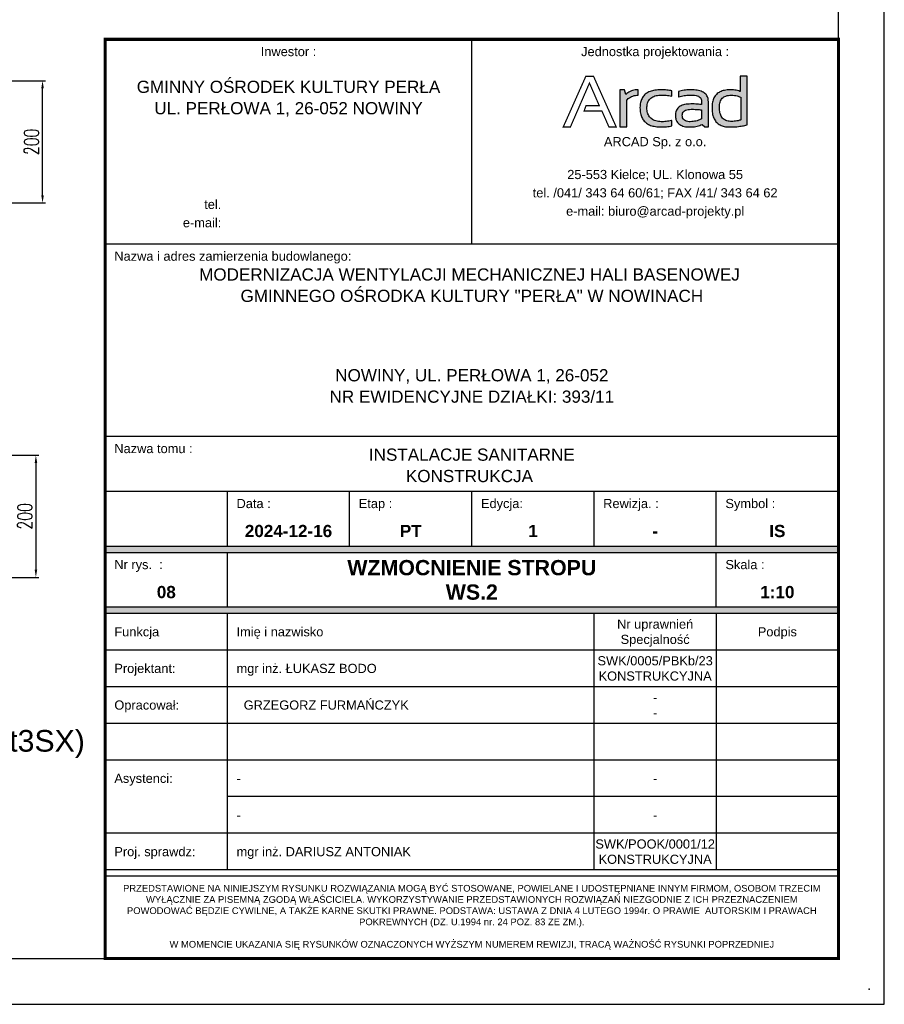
# Model space of a CAD drawing. Header units: centimetres. Extents: x -11084 to 18320, y 2736 to 15778.
# Tile 27 of 28: x 16905 to 18320, y 12810 to 14422. Entities that reach past the tile are written whole.
import ezdxf
from ezdxf.enums import TextEntityAlignment as Align

# ---------------------------------------------------------------- set-up
doc = ezdxf.new("R2010")
doc.units = ezdxf.units.CM
for name, color, linetype in [('5', 3, 'Continuous'), ('7', 5, 'Continuous'), ('K_OPIS_70', 241, 'Continuous')]:
    doc.layers.add(name, color=color, linetype=linetype)
doc.layers.add('zzz---Drawing.Layouts', color=7, linetype='Continuous', lineweight=25)
doc.styles.add('Arial prosty', font='arial.ttf')
doc.styles.add('Arial prosty BOLD', font='arialbd.ttf')
doc.styles.add('WYMIARY', font='ROMANS.shx', dxfattribs={"width": 0.7})
doc.dimstyles.new('10', dxfattribs={"dimtxt": 24, "dimasz": 12.5, "dimexe": 5, "dimexo": 10, "dimgap": 6, "dimtad": 1, "dimdec": 0, "dimrnd": 1, "dimzin": 9, "dimdsep": 46, "dimtxsty": 'WYMIARY', "dimcen": 5, "dimdle": 10, "dimclrd": 256, "dimclre": 256, "dimclrt": 11, "dimaunit": 1, "dimazin": 0, "dimtfac": 8e-05, "dimtdec": 0, "dimtix": 1, "dimtmove": 1, "dimatfit": 3, "dimfxl": 5, "dimtolj": 1, "dimtzin": 9, "dimarcsym": 0})

# ---------------------------------------------------------------- blocks, each defined once
blk = doc.blocks.new('*D238')
at = {"layer": '5', "lineweight": -2, "transparency": 16777216}
for p, q in [((16805.8, 14321.8), (16947.8, 14321.8)), ((16942.8, 14134.3), (16942.8, 14309.3)), ((16805.8, 14121.8), (16947.8, 14121.8))]:
    blk.add_line(p, q, dxfattribs=at)
at = {"layer": '5', "transparency": 16777216}
for points in [[(16940.7, 14309.3), (16944.9, 14309.3), (16942.8, 14321.8)], [(16940.7, 14134.3), (16944.9, 14134.3), (16942.8, 14121.8)]]:
    blk.add_solid(points, dxfattribs=at)
at = {"layer": 'Defpoints', "color": 0, "transparency": 16777216}
for p in [(16795.8, 14321.8), (16942.8, 14321.8), (16795.8, 14121.8)]:
    blk.add_point(p, dxfattribs=at)
at = {"layer": '5', "color": 11, "transparency": 16777216, "insert": (16924.8, 14221.8), "char_height": 24, "attachment_point": 5, "rotation": 90, "style": 'WYMIARY'}
blk.add_mtext('\\A1;200', dxfattribs=at)
blk = doc.blocks.new('*D330')
at = {"layer": '5', "lineweight": -2, "transparency": 16777216}
for p, q in [((16805.8, 13708.7), (16936.9, 13708.7)), ((16931.9, 13696.2), (16931.9, 13521.2)), ((16805.8, 13508.7), (16936.9, 13508.7))]:
    blk.add_line(p, q, dxfattribs=at)
at = {"layer": '5', "transparency": 16777216}
for points in [[(16929.9, 13696.2), (16934, 13696.2), (16931.9, 13708.7)], [(16929.9, 13521.2), (16934, 13521.2), (16931.9, 13508.7)]]:
    blk.add_solid(points, dxfattribs=at)
at = {"layer": 'Defpoints', "color": 0, "transparency": 16777216}
for p in [(16795.8, 13708.7), (16795.8, 13508.7), (16931.9, 13508.7)]:
    blk.add_point(p, dxfattribs=at)
at = {"layer": '5', "color": 11, "transparency": 16777216, "insert": (16913.9, 13608.7), "char_height": 24, "attachment_point": 5, "rotation": 90, "style": 'WYMIARY'}
blk.add_mtext('\\A1;200', dxfattribs=at)
blk = doc.blocks.new('zzz---DL.Arcad Logo')
at = {"transparency": 33554687}
h = blk.add_hatch(color=256, dxfattribs=at)
h.dxf.hatch_style = 1
h.paths.add_polyline_path([(104, 44.3), (104.9, 45.2), (106.5, 46.6), (108.2, 47.9), (109.9, 49), (111.8, 49.9), (113.8, 50.7), (115.9, 51.3), (118, 51.7), (120.3, 52), (122.6, 52), (122.6, 61), (122.2, 61), (119.9, 60.9), (117.7, 60.6), (115.6, 60.2), (113.5, 59.7), (111.5, 59), (109.5, 58.1), (107.6, 57.1), (105.8, 56), (104.1, 54.7), (102.4, 53.2), (100.4, 61), (92.7, 61), (92.7, 0), (104, 0)])
h.paths.add_polyline_path([(136.9, 32.8), (137.1, 34.9), (137.4, 36.9), (137.8, 38.8), (138.4, 40.5), (139.1, 42.1), (140, 43.6), (141, 45), (142.2, 46.3), (143.4, 47.4), (144.9, 48.4), (146.5, 49.3), (148.2, 50.1), (150.1, 50.8), (152.1, 51.3), (154.3, 51.7), (156.6, 52), (159, 52.2), (161.7, 52.3), (164.1, 52.2), (166.3, 52.1), (168.5, 51.9), (170.8, 51.7), (173, 51.4), (175.2, 51), (177.5, 50.5), (177.5, 59.3), (176.1, 59.5), (174, 59.9), (171.8, 60.2), (169.6, 60.5), (167.4, 60.7), (165.1, 60.9), (162.8, 61), (160.4, 61), (159.8, 61), (157.2, 60.9), (154.8, 60.8), (152.4, 60.5), (150.1, 60.2), (147.9, 59.8), (145.9, 59.3), (143.9, 58.8), (142, 58.1), (140.3, 57.4), (138.6, 56.5), (137, 55.6), (135.5, 54.6), (134.2, 53.5), (132.9, 52.4), (131.8, 51.1), (130.7, 49.8), (129.7, 48.3), (128.9, 46.8), (128.1, 45.2), (127.4, 43.5), (126.9, 41.8), (126.4, 39.9), (126.1, 38), (125.8, 36), (125.7, 33.9), (125.6, 31.7), (125.6, 31.2), (125.7, 29), (125.9, 26.8), (126.1, 24.7), (126.5, 22.7), (126.9, 20.7), (127.4, 18.9), (128.1, 17.1), (128.8, 15.5), (129.6, 13.9), (130.5, 12.4), (131.5, 11), (132.6, 9.6), (133.8, 8.4), (135.1, 7.2), (136.5, 6.2), (137.9, 5.2), (139.5, 4.3), (141.2, 3.5), (142.9, 2.7), (144.8, 2.1), (146.7, 1.5), (148.8, 1.1), (150.9, 0.7), (153.1, 0.4), (155.5, 0.2), (157.9, 0), (160.4, 0), (161.9, 0), (164.3, 0.1), (166.6, 0.2), (168.8, 0.4), (171, 0.6), (173.2, 0.9), (175.4, 1.3), (177.5, 1.7), (177.5, 10.4), (177.2, 10.4), (175, 9.9), (172.8, 9.6), (170.6, 9.3), (168.3, 9), (166.1, 8.8), (163.8, 8.7), (161.6, 8.7), (160.4, 8.7), (158, 8.8), (155.7, 9.1), (153.6, 9.5), (151.5, 9.9), (149.6, 10.5), (147.9, 11.3), (146.3, 12.1), (144.8, 13.1), (143.4, 14.2), (142.2, 15.3), (141.1, 16.7), (140.1, 18.1), (139.3, 19.7), (138.5, 21.4), (137.9, 23.2), (137.5, 25.1), (137.2, 27.2), (137, 29.4), (136.9, 31.7)])
h.paths.add_polyline_path([(237.5, 41.5), (237.4, 42.8), (237.3, 44.6), (236.9, 46.4), (236.5, 48.1), (235.9, 49.6), (235.1, 51.1), (234.2, 52.5), (233.1, 53.7), (231.9, 54.9), (230.6, 55.9), (229.1, 56.9), (227.4, 57.8), (225.6, 58.5), (223.7, 59.2), (221.6, 59.7), (219.4, 60.2), (217, 60.5), (214.4, 60.8), (211.8, 60.9), (208.9, 61), (208.6, 61), (206.5, 60.9), (204.3, 60.8), (202.1, 60.6), (199.9, 60.4), (197.7, 60.1), (195.4, 59.7), (193.2, 59.2), (190.9, 58.7), (188.7, 58.1), (188.7, 49.4), (189, 49.4), (191.2, 50), (193.5, 50.6), (195.7, 51), (198, 51.4), (200.2, 51.7), (202.4, 52), (204.6, 52.1), (206.8, 52.2), (208.9, 52.3), (209.4, 52.3), (212.3, 52.2), (214.9, 51.9), (217.3, 51.5), (219.4, 50.9), (221.2, 50.2), (222.7, 49.2), (224, 48.2), (224.9, 47), (225.6, 45.6), (226.1, 44), (226.2, 42.3), (226.2, 36.6), (225.3, 36.7), (223.3, 37), (221.3, 37.2), (219.1, 37.4), (216.8, 37.6), (214.4, 37.7), (212, 37.7), (209.5, 37.7), (208.6, 37.7), (205.9, 37.6), (203.4, 37.4), (200.9, 37.1), (198.7, 36.7), (196.6, 36.2), (194.7, 35.5), (192.9, 34.8), (191.2, 33.9), (189.8, 32.9), (188.4, 31.8), (187.3, 30.6), (186.3, 29.3), (185.4, 27.8), (184.7, 26.3), (184.2, 24.6), (183.8, 22.9), (183.6, 21), (183.5, 19), (183.5, 17.7), (183.7, 15.7), (184, 13.8), (184.5, 12), (185.1, 10.3), (185.9, 8.8), (186.9, 7.4), (188, 6.1), (189.2, 4.9), (190.7, 3.9), (192.2, 3), (194, 2.2), (195.9, 1.5), (197.9, 1), (200.1, 0.5), (202.4, 0.2), (204.9, 0.1), (207.6, 0), (207.8, 0), (210.3, 0.1), (212.7, 0.2), (214.9, 0.5), (217.2, 0.9), (219.3, 1.4), (221.4, 1.9), (223.4, 2.6), (225.4, 3.4), (227.2, 4.3), (231.7, 0), (237.5, 0)])
h.paths.add_polyline_path([(198.5, 26.6), (200.1, 27.5), (202, 28.2), (204.2, 28.7), (206.7, 28.9), (209.5, 29), (210.6, 29), (213.2, 29), (215.7, 28.9), (218, 28.8), (220.2, 28.6), (222.3, 28.4), (224.3, 28.2), (226.2, 27.9), (226.2, 13.5), (224.9, 12.6), (223.1, 11.7), (221.3, 10.9), (219.3, 10.2), (217.2, 9.7), (215, 9.3), (212.7, 9), (210.2, 8.8), (207.6, 8.7), (206.2, 8.7), (203.8, 9), (201.7, 9.4), (199.9, 10.1), (198.3, 11.1), (197, 12.2), (196.1, 13.6), (195.3, 15.2), (194.9, 17.1), (194.8, 19.2), (194.9, 21.1), (195.4, 22.8), (196.1, 24.2), (197.2, 25.5)], flags=16)
h.paths.add_polyline_path([(300.8, 83.1), (289.5, 83.1), (289.5, 58.1), (289.2, 58.2), (287.1, 59), (285, 59.6), (282.8, 60.1), (280.6, 60.5), (278.4, 60.8), (276.1, 60.9), (273.8, 61), (272.8, 61), (270.4, 60.9), (268.1, 60.7), (265.9, 60.4), (263.8, 60), (261.9, 59.5), (260, 59), (258.2, 58.3), (256.5, 57.5), (254.9, 56.6), (253.5, 55.7), (252.1, 54.6), (250.8, 53.4), (249.6, 52.1), (248.5, 50.8), (247.6, 49.3), (246.7, 47.8), (246, 46.1), (245.3, 44.3), (244.7, 42.5), (244.3, 40.5), (243.9, 38.5), (243.7, 36.3), (243.5, 34.1), (243.5, 31.7), (243.5, 29.8), (243.6, 27.4), (243.8, 25), (244.1, 22.8), (244.5, 20.7), (245, 18.7), (245.6, 16.8), (246.3, 15), (247, 13.2), (247.9, 11.6), (248.9, 10.1), (249.9, 8.7), (251.1, 7.4), (252.3, 6.3), (253.6, 5.2), (255.1, 4.2), (256.6, 3.3), (258.2, 2.5), (259.9, 1.8), (261.7, 1.3), (263.6, 0.8), (265.6, 0.5), (267.6, 0.2), (269.8, 0), (272.1, 0), (274.5, 0), (277.1, 0.1), (279.6, 0.2), (282, 0.3), (284.3, 0.5), (286.6, 0.8), (288.8, 1.1), (291, 1.4), (293.1, 1.7), (295.1, 2.1), (297.1, 2.6), (299, 3.1), (300.8, 3.7)])
h.paths.add_polyline_path([(255.8, 36.9), (256.1, 38.9), (256.7, 40.9), (257.4, 42.6), (258.2, 44.3), (259.2, 45.7), (260.3, 47), (261.6, 48.2), (263, 49.2), (264.6, 50), (266.3, 50.7), (268.2, 51.3), (270.3, 51.7), (272.5, 51.9), (274.8, 52), (275.3, 52), (277.7, 51.9), (280, 51.7), (282.2, 51.3), (284.4, 50.9), (286.5, 50.3), (288.5, 49.6), (290.4, 48.8), (290.4, 11.5), (288.3, 10.9), (286.3, 10.3), (284.2, 9.9), (281.9, 9.6), (279.7, 9.4), (277.3, 9.2), (274.8, 9.2), (273.8, 9.2), (271.7, 9.4), (269.7, 9.7), (267.9, 10.1), (266.2, 10.7), (264.6, 11.5), (263.2, 12.4), (261.8, 13.5), (260.6, 14.7), (259.5, 16), (258.6, 17.5), (257.8, 19.2), (257.1, 21), (256.5, 23), (256.1, 25.1), (255.7, 27.4), (255.5, 29.8), (255.5, 32.4), (255.5, 34.6)], flags=16)
at = {"const_width": 2}
blk.add_lwpolyline([(49.5, 83.1), (37, 83.1), (0, 0), (11.7, 0), (42.9, 71.9), (59, 34.8), (37.2, 34.8), (34.1, 26.1), (63.3, 26.1), (74.8, 0), (86.7, 0)], close=True, dxfattribs=at)
for points in [[(300.8, 83.1), (289.5, 83.1), (289.5, 58.1), (289.2, 58.2), (287.1, 59), (285, 59.6), (282.8, 60.1), (280.6, 60.5), (278.4, 60.8), (276.1, 60.9), (273.8, 61), (272.8, 61), (270.4, 60.9), (268.1, 60.7), (265.9, 60.4), (263.8, 60), (261.9, 59.5), (260, 59), (258.2, 58.3), (256.5, 57.5), (254.9, 56.6), (253.5, 55.7), (252.1, 54.6), (250.8, 53.4), (249.6, 52.1), (248.5, 50.8), (247.6, 49.3), (246.7, 47.8), (246, 46.1), (245.3, 44.3), (244.7, 42.5), (244.3, 40.5), (243.9, 38.5), (243.7, 36.3), (243.5, 34.1), (243.5, 31.7), (243.5, 29.8), (243.6, 27.4), (243.8, 25), (244.1, 22.8), (244.5, 20.7), (245, 18.7), (245.6, 16.8), (246.3, 15), (247, 13.2), (247.9, 11.6), (248.9, 10.1), (249.9, 8.7), (251.1, 7.4), (252.3, 6.3), (253.6, 5.2), (255.1, 4.2), (256.6, 3.3), (258.2, 2.5), (259.9, 1.8), (261.7, 1.3), (263.6, 0.8), (265.6, 0.5), (267.6, 0.2), (269.8, 0), (272.1, 0), (274.5, 0), (277.1, 0.1), (279.6, 0.2), (282, 0.3), (284.3, 0.5), (286.6, 0.8), (288.8, 1.1), (291, 1.4), (293.1, 1.7), (295.1, 2.1), (297.1, 2.6), (299, 3.1), (300.8, 3.7)], [(109.9, 49), (111.8, 49.9), (113.8, 50.7), (115.9, 51.3), (118, 51.7), (120.3, 52), (122.6, 52), (122.6, 61), (122.2, 61), (119.9, 60.9), (117.7, 60.6), (115.6, 60.2), (113.5, 59.7), (111.5, 59), (109.5, 58.1), (107.6, 57.1), (105.8, 56), (104.1, 54.7), (102.4, 53.2), (100.4, 61), (92.7, 61), (92.7, 0), (104, 0), (104, 44.3), (104.9, 45.2), (106.5, 46.6), (108.2, 47.9)], [(144.9, 48.4), (146.5, 49.3), (148.2, 50.1), (150.1, 50.8), (152.1, 51.3), (154.3, 51.7), (156.6, 52), (159, 52.2), (161.6, 52.3), (161.8, 52.3), (164.1, 52.2), (166.3, 52.1), (168.5, 51.9), (170.8, 51.7), (173, 51.4), (175.2, 51), (177.5, 50.5), (177.5, 59.3), (176.1, 59.5), (174, 59.9), (171.8, 60.2), (169.6, 60.5), (167.4, 60.7), (165.1, 60.9), (162.8, 61), (160.4, 61), (159.8, 61), (157.2, 60.9), (154.8, 60.8), (152.4, 60.5), (150.1, 60.2), (147.9, 59.8), (145.9, 59.3), (143.9, 58.8), (142, 58.1), (140.3, 57.4), (138.6, 56.5), (137, 55.6), (135.5, 54.6), (134.2, 53.5), (132.9, 52.4), (131.8, 51.1), (130.7, 49.8), (129.7, 48.3), (128.9, 46.8), (128.1, 45.2), (127.4, 43.5), (126.9, 41.8), (126.4, 39.9), (126.1, 38), (125.8, 36), (125.7, 33.9), (125.6, 31.7), (125.6, 31.2), (125.7, 29), (125.9, 26.8), (126.1, 24.7), (126.5, 22.7), (126.9, 20.7), (127.4, 18.9), (128.1, 17.1), (128.8, 15.5), (129.6, 13.9), (130.5, 12.4), (131.5, 11), (132.6, 9.6), (133.8, 8.4), (135.1, 7.2), (136.5, 6.2), (137.9, 5.2), (139.5, 4.3), (141.2, 3.5), (142.9, 2.7), (144.8, 2.1), (146.7, 1.5), (148.8, 1.1), (150.9, 0.7), (153.1, 0.4), (155.5, 0.2), (157.9, 0), (160.4, 0), (161.9, 0), (164.3, 0.1), (166.6, 0.2), (168.8, 0.4), (171, 0.6), (173.2, 0.9), (175.4, 1.3), (177.5, 1.7), (177.5, 10.4), (177.2, 10.4), (175, 9.9), (172.8, 9.6), (170.6, 9.3), (168.3, 9), (166.1, 8.8), (163.8, 8.7), (161.6, 8.7), (160.4, 8.7), (158, 8.8), (155.7, 9.1), (153.6, 9.5), (151.5, 9.9), (149.6, 10.5), (147.9, 11.3), (146.3, 12.1), (144.8, 13.1), (143.4, 14.2), (142.2, 15.3), (141.1, 16.7), (140.1, 18.1), (139.3, 19.7), (138.5, 21.4), (137.9, 23.2), (137.5, 25.1), (137.2, 27.2), (137, 29.4), (136.9, 31.7), (136.9, 32.8), (137.1, 34.9), (137.4, 36.9), (137.8, 38.8), (138.4, 40.5), (139.1, 42.1), (140, 43.6), (141, 45), (142.2, 46.3), (143.4, 47.4)], [(230.6, 55.9), (229.1, 56.9), (227.4, 57.8), (225.6, 58.5), (223.7, 59.2), (221.6, 59.7), (219.4, 60.2), (217, 60.5), (214.4, 60.8), (211.8, 60.9), (208.9, 61), (208.6, 61), (206.5, 60.9), (204.3, 60.8), (202.1, 60.6), (199.9, 60.4), (197.7, 60.1), (195.4, 59.7), (193.2, 59.2), (190.9, 58.7), (188.7, 58.1), (188.7, 49.4), (189, 49.4), (191.2, 50), (193.5, 50.6), (195.7, 51), (198, 51.4), (200.2, 51.7), (202.4, 52), (204.6, 52.1), (206.8, 52.2), (208.9, 52.3), (209.4, 52.3), (212.3, 52.2), (214.9, 51.9), (217.3, 51.5), (219.4, 50.9), (221.2, 50.2), (222.7, 49.2), (224, 48.2), (224.9, 47), (225.6, 45.6), (226.1, 44), (226.2, 42.3), (226.2, 36.6), (225.3, 36.7), (223.3, 37), (221.3, 37.2), (219.1, 37.4), (216.8, 37.6), (214.4, 37.7), (212, 37.7), (209.5, 37.7), (208.6, 37.7), (205.9, 37.6), (203.4, 37.4), (200.9, 37.1), (198.7, 36.7), (196.6, 36.2), (194.7, 35.5), (192.9, 34.8), (191.2, 33.9), (189.8, 32.9), (188.4, 31.8), (187.3, 30.6), (186.3, 29.3), (185.4, 27.8), (184.7, 26.3), (184.2, 24.6), (183.8, 22.9), (183.6, 21), (183.5, 19), (183.5, 17.7), (183.7, 15.7), (184, 13.8), (184.5, 12), (185.1, 10.3), (185.9, 8.8), (186.9, 7.4), (188, 6.1), (189.2, 4.9), (190.7, 3.9), (192.2, 3), (194, 2.2), (195.9, 1.5), (197.9, 1), (200.1, 0.5), (202.4, 0.2), (204.9, 0.1), (207.6, 0), (207.8, 0), (210.3, 0.1), (212.7, 0.2), (214.9, 0.5), (217.2, 0.9), (219.3, 1.4), (221.4, 1.9), (223.4, 2.6), (225.4, 3.4), (227.2, 4.3), (231.7, 0), (237.5, 0), (237.5, 41.5), (237.4, 42.8), (237.3, 44.6), (236.9, 46.4), (236.5, 48.1), (235.9, 49.6), (235.1, 51.1), (234.2, 52.5), (233.1, 53.7), (231.9, 54.9)], [(290.4, 48.8), (290.4, 11.5), (290.3, 11.4), (288.3, 10.9), (286.3, 10.3), (284.2, 9.9), (281.9, 9.6), (279.7, 9.4), (277.3, 9.2), (274.8, 9.2), (273.8, 9.2), (271.7, 9.4), (269.7, 9.7), (267.9, 10.1), (266.2, 10.7), (264.6, 11.5), (263.2, 12.4), (261.8, 13.5), (260.6, 14.7), (259.5, 16), (258.6, 17.5), (257.8, 19.2), (257.1, 21), (256.5, 23), (256.1, 25.1), (255.7, 27.4), (255.5, 29.8), (255.5, 32.4), (255.5, 34.6), (255.8, 36.9), (256.1, 38.9), (256.7, 40.9), (257.4, 42.6), (258.2, 44.3), (259.2, 45.7), (260.3, 47), (261.6, 48.2), (263, 49.2), (264.6, 50), (266.3, 50.7), (268.2, 51.3), (270.3, 51.7), (272.5, 51.9), (274.8, 52), (275.3, 52), (277.7, 51.9), (280, 51.7), (282.2, 51.3), (284.4, 50.9), (286.5, 50.3), (288.5, 49.6)], [(222.3, 28.4), (224.3, 28.2), (226.2, 27.9), (226.2, 13.5), (224.9, 12.6), (223.1, 11.7), (221.3, 10.9), (219.3, 10.2), (217.2, 9.7), (215, 9.3), (212.7, 9), (210.2, 8.8), (207.6, 8.7), (206.2, 8.7), (203.8, 9), (201.7, 9.4), (199.9, 10.1), (198.3, 11.1), (197, 12.2), (196.1, 13.6), (195.3, 15.2), (194.9, 17.1), (194.8, 19.2), (194.8, 19.3), (194.9, 21.1), (195.4, 22.8), (196.1, 24.2), (197.2, 25.5), (198.5, 26.6), (200.1, 27.5), (202, 28.2), (204.2, 28.7), (206.7, 28.9), (209.5, 29), (210.6, 29), (213.2, 29), (215.7, 28.9), (218, 28.8), (220.2, 28.6)]]:
    blk.add_lwpolyline(points, close=True)
blk = doc.blocks.new('zzz---DL.Tabela')
h = blk.add_hatch(color=256)
h.dxf.hatch_style = 1
h.paths.add_polyline_path([(-450, 725), (-650, 725), (-850, 725), (-1050, 725), (-1250, 725), (-1250, 715), (-1050, 715), (-250, 715), (-50, 715), (-50, 725), (-250, 725)])
h.paths.add_polyline_path([(-50, 625), (-250, 625), (-1050, 625), (-1250, 625), (-1250, 615), (-1050, 615), (-450, 615), (-250, 615), (-50, 615)])
for p, q in [((-1250, 1555), (-50, 1555)), ((-650, 1220), (-650, 1555)), ((-1250, 1220), (-50, 1220)), ((-1250, 905), (-50, 905)), ((-1250, 815), (-50, 815)), ((-1050, 725), (-1050, 815)), ((-850, 725), (-850, 815)), ((-650, 725), (-650, 815)), ((-450, 725), (-450, 815)), ((-250, 725), (-250, 815)), ((-1250, 725), (-50, 725)), ((-1250, 715), (-50, 715)), ((-1250, 715), (-1250, 259.4)), ((-1050, 625), (-1050, 715)), ((-250, 625), (-250, 715)), ((-50, 625), (-1250, 625)), ((-50, 615), (-1250, 615)), ((-1050, 195), (-1050, 615)), ((-450, 195), (-450, 615)), ((-250, 615), (-250, 195)), ((-50, 555), (-1250, 555)), ((-50, 495), (-1250, 495)), ((-50, 435), (-1250, 435)), ((-50, 375), (-1250, 375)), ((-50, 315), (-1050, 315)), ((-50, 255), (-1250, 255)), ((-50, 255), (-1100, 255)), ((-50, 255), (-1050, 255)), ((-50, 195), (-1250, 195)), ((-50, 195), (-1250, 195)), ((-50, 185), (-1250, 185))]:
    blk.add_line(p, q)
at = {"const_width": 5}
blk.add_lwpolyline([(-1250, 50), (-1250, 1555), (-50, 1555), (-50, 50)], close=True, dxfattribs=at)
blk.add_point((0, 0))
blk.add_blockref('zzz---DL.Arcad Logo', (-500.4, 1411.5))
at = {"style": 'Arial prosty'}
for s, p in [('Inwestor :', (-950, 1535)), ('Jednostka projektowania :', (-350, 1535)), ('ARCAD Sp. z o.o.', (-350, 1387.5)), ('25-553 Kielce; UL. Klonowa 55', (-350, 1333.7)), ('tel. /041/ 343 64 60/61; FAX /41/ 343 64 62', (-350, 1303.7)), ('e-mail: biuro@arcad-projekty.pl', (-350, 1273.7)), ('Nr uprawnień', (-350, 597.5)), ('Specjalność', (-350, 572.5)), ('Podpis', (-150, 585)), ('-', (-350, 345)), ('-', (-350, 285))]:
    blk.add_text(s, height=15, dxfattribs=at).set_placement(p, align=Align.MIDDLE_CENTER)
for s, p in [('tel.', (-1060, 1284.8)), ('e-mail:', (-1060, 1254.8))]:
    blk.add_text(s, height=15, dxfattribs=at).set_placement(p, align=Align.MIDDLE_RIGHT)
for s, p in [('Nazwa i adres zamierzenia budowlanego:', (-1235, 1200)), ('Nazwa tomu :', (-1235, 885)), ('Data :', (-1035, 795)), ('Etap :', (-835, 795)), ('Edycja:', (-635, 795)), ('Rewizja. :', (-435, 795)), ('Symbol :', (-235, 795)), ('Nr rys.  :', (-1235, 695)), ('Skala :', (-235, 695)), ('Funkcja', (-1235, 585)), ('Imię i nazwisko', (-1035, 585)), ('Projektant:', (-1235, 525)), ('Opracował:', (-1235, 465)), ('Asystenci:', (-1235, 345)), ('Proj. sprawdz:', (-1235, 225))]:
    blk.add_text(s, height=15, dxfattribs=at).set_placement(p, align=Align.MIDDLE_LEFT)
at = {"insert": (-650, 117.5), "char_height": 11, "width": 1170, "attachment_point": 5, "style": 'Arial prosty'}
blk.add_mtext('PRZEDSTAWIONE NA NINIEJSZYM RYSUNKU ROZWIĄZANIA MOGĄ BYĆ STOSOWANE, POWIELANE I UDOSTĘPNIANE INNYM FIRMOM, OSOBOM TRZECIM WYŁĄCZNIE ZA PISEMNĄ ZGODĄ WŁAŚCICIELA. WYKORZYSTYWANIE PRZEDSTAWIONYCH ROZWIĄZAŃ NIEZGODNIE Z ICH PRZEZNACZENIEM POWODOWAĆ BĘDZIE CYWILNE, A TAKŻE KARNE SKUTKI PRAWNE. PODSTAWA: USTAWA Z DNIA 4 LUTEGO 1994r. O PRAWIE  AUTORSKIM I PRAWACH POKREWNYCH (DZ. U.1994 nr. 24 POZ. 83 ZE ZM.).\\P\\PW MOMENCIE UKAZANIA SIĘ RYSUNKÓW OZNACZONYCH WYŻSZYM NUMEREM REWIZJI, TRACĄ WAŻNOŚĆ RYSUNKI POPRZEDNIEJ', dxfattribs=at)
at = {"style": 'Arial prosty'}
for tag, p in [('INWESTOR_NAZWA_1', (-950, 1487.3)), ('INWESTOR_NAZWA_2', (-950, 1452.3)), ('INWESTOR_NAZWA_3', (-950, 1417.3)), ('INWESTOR_ADRES_1', (-950, 1382.3)), ('INWESTOR_ADRES_2', (-950, 1347.3)), ('TEMAT_PROJEKTU_1', (-650, 1180)), ('TEMAT_PROJEKTU_2', (-650, 1145)), ('TEMAT_PROJEKTU_3', (-650, 1110)), ('TEMAT_PROJEKTU_4', (-650, 1075)), ('ADRES_PROJEKTU', (-650, 1015)), ('NR_EWID_DZIAŁEK_1', (-650, 980)), ('NR_EWID_DZIAŁEK_2', (-650, 945))]:
    blk.add_attdef(tag, text='', height=20, dxfattribs=at).set_placement(p, align=Align.TOP_CENTER)
for tag, p in [('NR_TEL_INW', (-1040, 1284.8)), ('EMAIL_INW', (-1040, 1254.8)), ('PROJEKTOWAŁ_1', (-1035, 525)), ('OPRACOWAŁ_2', (-1035, 465)), ('OPRACOWAŁ_3', (-1035, 405)), ('ASYSTENT_1', (-1035, 345)), ('ASYSTENT_2', (-1035, 285)), ('SPRAWDZIŁ', (-1035, 225))]:
    blk.add_attdef(tag, text='', height=15, dxfattribs=at).set_placement(p, align=Align.MIDDLE_LEFT)
for tag, height, style, p in [('NAZWA_TOMU_1', 20, 'Arial prosty', (-650, 875)), ('NAZWA_TOMU_2', 20, 'Arial prosty', (-650, 840)), ('DATA', 20, 'Arial prosty BOLD', (-950, 750)), ('ETAP', 20, 'Arial prosty BOLD', (-750, 750)), ('EDYCJA', 20, 'Arial prosty BOLD', (-550, 750)), ('REWIZJA', 20, 'Arial prosty BOLD', (-350, 750)), ('SYMBOL', 20, 'Arial prosty BOLD', (-150, 750)), ('TYTUŁ_RYS_1', 25, 'Arial prosty BOLD', (-650, 690)), ('TYTUŁ_RYS_2', 25, 'Arial prosty BOLD', (-650, 650)), ('NR_RYS', 20, 'Arial prosty BOLD', (-1150, 650)), ('SKALA', 20, 'Arial prosty BOLD', (-150, 650)), ('NR_UPR_PROJ1', 15, 'Arial prosty', (-350, 537.5)), ('SPECJALNOSC_1', 15, 'Arial prosty', (-350, 512.5)), ('NR_UPR_OPRAC1', 15, 'Arial prosty', (-350, 477.5)), ('SPECJALNOSC_2', 15, 'Arial prosty', (-350, 452.5)), ('NR_UPR_OPRAC2', 15, 'Arial prosty', (-350, 417.5)), ('SPECJALNOSC_3', 15, 'Arial prosty', (-350, 392.5)), ('NR_UPR_SPR', 15, 'Arial prosty', (-350, 237.5)), ('SPECJALNOSC_SPR', 15, 'Arial prosty', (-350, 212.5))]:
    blk.add_attdef(tag, text='', height=height, dxfattribs=dict(style=style)).set_placement(p, align=Align.MIDDLE_CENTER)

msp = doc.modelspace()

# ---------------------------------------------------------------- linework, layer by layer
msp.add_lwpolyline([(14120.28572, 12809.685219), (18320.28572, 12809.685219), (18320.28572, 15777.685219), (14120.28572, 15777.685219)], close=True)
at = {"layer": '7', "color": 6}
msp.add_lwpolyline([(14370.28572, 12884.685219), (18245.28572, 12884.685219), (18245.28572, 15702.685219), (14370.28572, 15702.685219)], close=True, dxfattribs=at)

# ---------------------------------------------------------------- block references
at = {"layer": 'zzz---Drawing.Layouts'}
ref = msp.add_blockref('zzz---DL.Tabela', (18295.28572, 12834.685219), dxfattribs=at)
ref.add_attrib('ASYSTENT_4', '-', dxfattribs={"layer": '0', "height": 15, "style": 'Arial prosty'}).set_placement((17260.28572, 13119.685219), align=Align.MIDDLE_LEFT)
ref.add_attrib('OPRACOWAŁ_2', '  GRZEGORZ FURMAŃCZYK', dxfattribs={"layer": '0', "height": 15, "style": 'Arial prosty'}).set_placement((17260.28572, 13299.685219), align=Align.MIDDLE_LEFT)
ref.add_attrib('NR_RYS', '08', dxfattribs={"layer": '0', "height": 20, "style": 'Arial prosty BOLD'}).set_placement((17145.28572, 13484.685219), align=Align.MIDDLE_CENTER)
ref.add_attrib('SPRAWDZIŁ', 'mgr inż. DARIUSZ ANTONIAK', dxfattribs={"layer": '0', "height": 15, "style": 'Arial prosty'}).set_placement((17260.28572, 13059.685219), align=Align.MIDDLE_LEFT)
ref.add_attrib('ASYSTENT_3', '-', dxfattribs={"layer": '0', "height": 15, "style": 'Arial prosty'}).set_placement((17260.28572, 13179.685219), align=Align.MIDDLE_LEFT)
ref.add_attrib('NR_UPR_PROJ1', 'SWK/0005/PBKb/23', dxfattribs={"layer": '0', "height": 15, "style": 'Arial prosty'}).set_placement((17945.28572, 13372.185219), align=Align.MIDDLE_CENTER)
ref.add_attrib('PROJEKTOWAŁ_1', 'mgr inż. ŁUKASZ BODO', dxfattribs={"layer": '0', "height": 15, "style": 'Arial prosty'}).set_placement((17260.28572, 13359.685219), align=Align.MIDDLE_LEFT)
ref.add_attrib('DATA', '2024-12-16', dxfattribs={"layer": '0', "height": 20, "style": 'Arial prosty BOLD'}).set_placement((17345.28572, 13584.685219), align=Align.MIDDLE_CENTER)
ref.add_attrib('REWIZJA', '-', dxfattribs={"layer": '0', "height": 20, "style": 'Arial prosty BOLD'}).set_placement((17945.28572, 13584.685219), align=Align.MIDDLE_CENTER)
ref.add_attrib('SYMBOL', 'IS', dxfattribs={"layer": '0', "height": 20, "style": 'Arial prosty BOLD'}).set_placement((18145.28572, 13584.685219), align=Align.MIDDLE_CENTER)
ref.add_attrib('ETAP', 'PT', dxfattribs={"layer": '0', "height": 20, "style": 'Arial prosty BOLD'}).set_placement((17545.28572, 13584.685219), align=Align.MIDDLE_CENTER)
ref.add_attrib('TYTUŁ_RYS_2', 'WS.2', dxfattribs={"layer": '0', "height": 25, "style": 'Arial prosty BOLD'}).set_placement((17645.28572, 13484.685219), align=Align.MIDDLE_CENTER)
ref.add_attrib('TYTUŁ_RYS_1', 'WZMOCNIENIE STROPU', dxfattribs={"layer": '0', "height": 25, "style": 'Arial prosty BOLD'}).set_placement((17645.28572, 13524.685219), align=Align.MIDDLE_CENTER)
ref.add_attrib('NAZWA_TOMU_2', 'KONSTRUKCJA^I', dxfattribs={"layer": '0', "height": 20, "style": 'Arial prosty'}).set_placement((17645.28572, 13674.685219), align=Align.MIDDLE_CENTER)
ref.add_attrib('NAZWA_TOMU_1', 'INSTALACJE SANITARNE', dxfattribs={"layer": '0', "height": 20, "style": 'Arial prosty'}).set_placement((17645.28572, 13709.685219), align=Align.MIDDLE_CENTER)
ref.add_attrib('NR_EWID_DZIAŁEK_1', 'NR EWIDENCYJNE DZIAŁKI: 393/11', dxfattribs={"layer": '0', "height": 20, "style": 'Arial prosty'}).set_placement((17645.28572, 13814.685219), align=Align.TOP_CENTER)
ref.add_attrib('ADRES_PROJEKTU', 'NOWINY, UL. PERŁOWA 1, 26-052', dxfattribs={"layer": '0', "height": 20, "style": 'Arial prosty'}).set_placement((17645.28572, 13849.685219), align=Align.TOP_CENTER)
ref.add_attrib('TEMAT_PROJEKTU_2', 'GMINNEGO OŚRODKA KULTURY "PERŁA" W NOWINACH', dxfattribs={"layer": '0', "height": 20, "style": 'Arial prosty'}).set_placement((17645.28572, 13979.685219), align=Align.TOP_CENTER)
ref.add_attrib('TEMAT_PROJEKTU_1', 'MODERNIZACJA WENTYLACJI MECHANICZNEJ HALI BASENOWEJ ', dxfattribs={"layer": '0', "height": 20, "style": 'Arial prosty'}).set_placement((17645.28572, 14014.685219), align=Align.TOP_CENTER)
ref.add_attrib('INWESTOR_NAZWA_2', 'UL. PERŁOWA 1, 26-052 NOWINY', dxfattribs={"layer": '0', "height": 20, "style": 'Arial prosty'}).set_placement((17345.28572, 14286.962242), align=Align.TOP_CENTER)
ref.add_attrib('INWESTOR_NAZWA_1', 'GMINNY OŚRODEK KULTURY PERŁA', dxfattribs={"layer": '0', "height": 20, "style": 'Arial prosty'}).set_placement((17345.28572, 14321.962242), align=Align.TOP_CENTER)
ref.add_attrib('SKALA', '1:10', dxfattribs={"layer": '0', "height": 20, "style": 'Arial prosty BOLD'}).set_placement((18145.28572, 13484.685219), align=Align.MIDDLE_CENTER)
ref.add_attrib('EDYCJA', '1', dxfattribs={"layer": '0', "height": 20, "style": 'Arial prosty BOLD'}).set_placement((17745.28572, 13584.685219), align=Align.MIDDLE_CENTER)
ref.add_attrib('SPECJALNOSC_1', 'KONSTRUKCYJNA', dxfattribs={"layer": '0', "height": 15, "style": 'Arial prosty'}).set_placement((17945.28572, 13347.185219), align=Align.MIDDLE_CENTER)
ref.add_attrib('NR_UPR_OPRAC1', '-', dxfattribs={"layer": '0', "height": 15, "style": 'Arial prosty'}).set_placement((17945.28572, 13312.185219), align=Align.MIDDLE_CENTER)
ref.add_attrib('SPECJALNOSC_2', '-', dxfattribs={"layer": '0', "height": 15, "style": 'Arial prosty'}).set_placement((17945.28572, 13287.185219), align=Align.MIDDLE_CENTER)
ref.add_attrib('NR_UPR_SPR', 'SWK/POOK/0001/12', dxfattribs={"layer": '0', "height": 15, "style": 'Arial prosty'}).set_placement((17945.28572, 13072.185219), align=Align.MIDDLE_CENTER)
ref.add_attrib('SPECJALNOSC_SPR', 'KONSTRUKCYJNA', dxfattribs={"layer": '0', "height": 15, "style": 'Arial prosty'}).set_placement((17945.28572, 13047.185219), align=Align.MIDDLE_CENTER)

# ---------------------------------------------------------------- texts
at = {"layer": 'K_OPIS_70', "insert": (16170.321079, 13258.818155), "char_height": 35.4375, "attachment_point": 1, "style": 'Arial prosty'}
msp.add_mtext('STAL PROFILOWA - S235JR (St3SX)', dxfattribs=at)

# ---------------------------------------------------------------- dimensions: what is measured, and where the dimension line sits
at = {"layer": '5'}
for base, p1, p2, picture, middle in [((16942.813357, 14321.772656), (16795.758369, 14121.772656), (16795.758369, 14321.772656), '*D238', (16924.813357, 14221.772656)), ((16931.943159, 13508.694444), (16795.758369, 13708.694444), (16795.758369, 13508.694444), '*D330', (16913.943159, 13608.694444))]:
    dim = msp.add_linear_dim(base=base, p1=p1, p2=p2, angle=90, dimstyle='10', dxfattribs=at)
    dim.commit()
    dim.dimension.update_dxf_attribs({"geometry": picture, "text_midpoint": middle})

doc.saveas('drawing.dxf')
